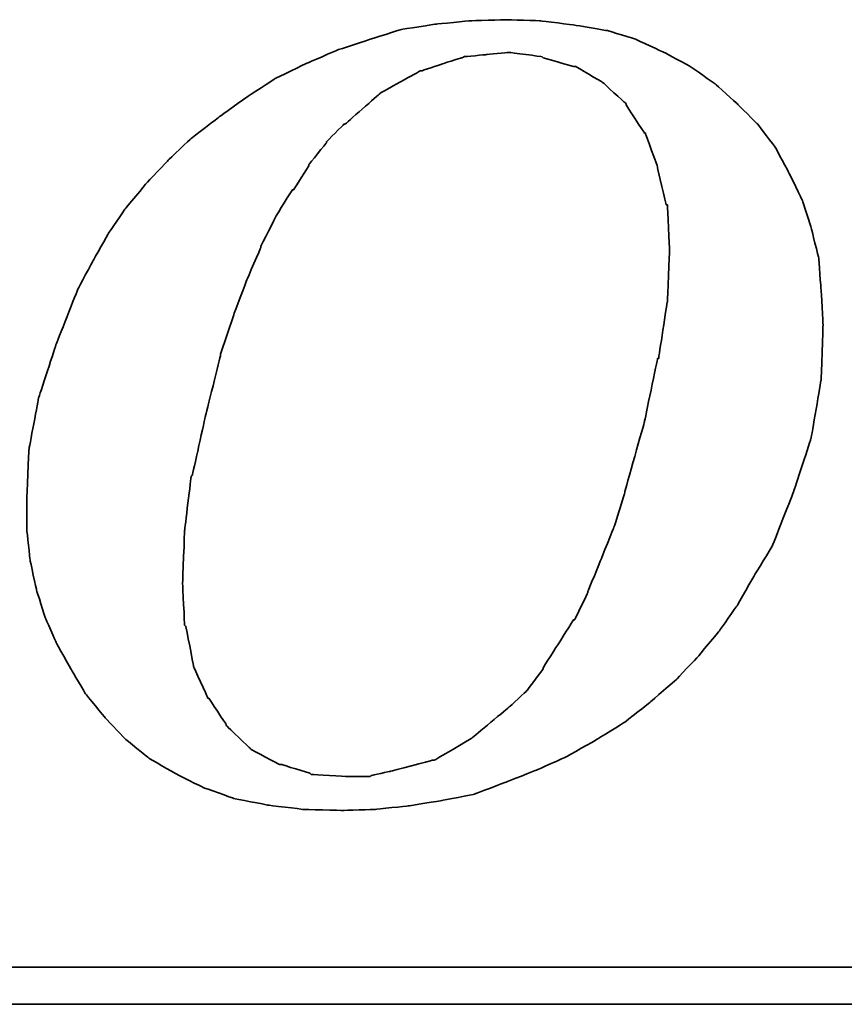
# Model space of a CAD drawing. Header units: millimetres. Extents: x 277 to 546, y -120 to -30.
# Tile 42 of 49: x 480.4 to 482.05, y -93.81 to -91.83. Entities that reach past the tile are written whole.
import ezdxf

# ---------------------------------------------------------------- set-up
doc = ezdxf.new("R2010")
doc.units = ezdxf.units.MM
doc.header["$LTSCALE"] = 0.1
doc.layers.add('DIM', color=4, linetype='CONTINUOUS')
doc.layers.add('layer 1', color=7, linetype='CONTINUOUS')

# ---------------------------------------------------------------- blocks, each defined once
blk = doc.blocks.new('TBI MOTION logo(完整正式版)')
at = {"layer": 'layer 1', "color": 22, "lineweight": 35}
for points, knots in [([(35.79625, -6.98375), (35.79625, -6.98375), (36.23125, -7.43875), (36.23125, -7.43875), (36.23125, -7.43875), (36.23125, -7.43875), (36.75625, -7.87125), (36.75625, -7.87125), (36.75625, -7.87125), (36.75625, -7.87125), (37.33125, -8.20375), (37.33125, -8.20375), (37.33125, -8.20375), (37.33125, -8.20375), (37.95625, -8.51875), (37.95625, -8.51875), (37.95625, -8.51875), (37.95625, -8.51875), (38.62625, -8.75875), (38.62625, -8.75875), (38.62625, -8.75875), (38.62625, -8.75875), (39.37125, -8.90375), (39.37125, -8.90375), (39.37125, -8.90375), (39.37125, -8.90375), (40.14125, -8.99875), (40.14125, -8.99875), (40.14125, -8.99875), (40.14125, -8.99875), (41.02625, -9.02375), (41.02625, -9.02375), (41.02625, -9.02375), (41.02625, -9.02375), (41.74625, -8.99875), (41.74625, -8.99875), (41.74625, -8.99875), (41.74625, -8.99875), (42.46625, -8.92375), (42.46625, -8.92375), (42.46625, -8.92375), (42.46625, -8.92375), (43.21125, -8.80625), (43.21125, -8.80625), (43.21125, -8.80625), (43.21125, -8.80625), (43.93125, -8.66375), (43.93125, -8.66375), (43.93125, -8.66375), (43.93125, -8.66375), (44.62625, -8.39875), (44.62625, -8.39875), (44.62625, -8.39875), (44.62625, -8.39875), (45.29625, -8.13375), (45.29625, -8.13375), (45.29625, -8.13375), (45.29625, -8.13375), (45.94625, -7.84375), (45.94625, -7.84375), (45.94625, -7.84375), (45.94625, -7.84375), (46.61625, -7.46375), (46.61625, -7.46375), (46.61625, -7.46375), (46.61625, -7.46375), (47.24125, -7.07875), (47.24125, -7.07875), (47.24125, -7.07875), (47.24125, -7.07875), (47.81625, -6.62375), (47.81625, -6.62375), (47.81625, -6.62375), (47.81625, -6.62375), (48.36875, -6.14375), (48.36875, -6.14375), (48.36875, -6.14375), (48.36875, -6.14375), (48.84625, -5.64125), (48.84625, -5.64125), (48.84625, -5.64125), (48.84625, -5.64125), (49.32625, -5.06375), (49.32625, -5.06375), (49.32625, -5.06375), (49.32625, -5.06375), (49.71125, -4.51374), (49.71125, -4.51374), (49.71125, -4.51374), (49.71125, -4.51374), (50.09625, -3.83874), (50.09625, -3.83874), (50.09625, -3.83874), (50.09625, -3.83874), (50.48125, -3.21374), (50.48125, -3.21374), (50.48125, -3.21374), (50.48125, -3.21374), (50.96125, -1.99125), (50.96125, -1.99125), (50.96125, -1.99125), (50.96125, -1.99125), (51.34375, -0.81875), (51.34375, -0.81875), (51.34375, -0.81875), (51.34375, -0.81875), (51.56125, 0.45624), (51.56125, 0.45624), (51.56125, 0.45624), (51.56125, 0.45624), (51.60625, 1.67624), (51.60625, 1.67624), (51.60625, 1.67624), (51.60625, 1.67624), (51.56125, 2.44625), (51.56125, 2.44625), (51.56125, 2.44625), (51.56125, 2.44625), (51.51125, 3.14125), (51.51125, 3.14125), (51.51125, 3.14125), (51.51125, 3.14125), (51.34375, 3.81125), (51.34375, 3.81125), (51.34375, 3.81125), (51.34375, 3.81125), (51.15125, 4.41125), (51.15125, 4.41125), (51.15125, 4.41125), (51.15125, 4.41125), (50.86125, 5.01125), (50.86125, 5.01125), (50.86125, 5.01125), (50.86125, 5.01125), (50.55125, 5.58875), (50.55125, 5.58875), (50.55125, 5.58875), (50.55125, 5.58875), (50.16625, 6.09125), (50.16625, 6.09125), (50.16625, 6.09125), (50.16625, 6.09125), (49.71125, 6.54875), (49.71125, 6.54875), (49.71125, 6.54875), (49.71125, 6.54875), (49.23125, 6.98125), (49.23125, 6.98125), (49.23125, 6.98125), (49.23125, 6.98125), (48.67875, 7.36625), (48.67875, 7.36625), (48.67875, 7.36625), (48.67875, 7.36625), (48.10375, 7.67625), (48.10375, 7.67625), (48.10375, 7.67625), (48.10375, 7.67625), (47.48125, 7.96375), (47.48125, 7.96375), (47.48125, 7.96375), (47.48125, 7.96375), (46.85625, 8.15625), (46.85625, 8.15625), (46.85625, 8.15625), (46.85625, 8.15625), (46.13625, 8.27624), (46.13625, 8.27624), (46.13625, 8.27624), (46.13625, 8.27624), (45.39125, 8.37125), (45.39125, 8.37125), (45.39125, 8.37125), (45.39125, 8.37125), (44.62625, 8.39624), (44.62625, 8.39624), (44.62625, 8.39624), (44.62625, 8.39624), (43.83625, 8.37125), (43.83625, 8.37125), (43.83625, 8.37125), (43.83625, 8.37125), (43.09125, 8.30125), (43.09125, 8.30125), (43.09125, 8.30125), (43.09125, 8.30125), (42.32125, 8.18125), (42.32125, 8.18125), (42.32125, 8.18125), (42.32125, 8.18125), (41.62875, 7.96375), (41.62875, 7.96375), (41.62875, 7.96375), (41.62875, 7.96375), (40.90625, 7.72625), (40.90625, 7.72625), (40.90625, 7.72625), (40.90625, 7.72625), (40.23624, 7.43625), (40.23624, 7.43625), (40.23624, 7.43625), (40.23624, 7.43625), (39.54124, 7.10125), (39.54124, 7.10125), (39.54124, 7.10125), (39.54124, 7.10125), (38.91625, 6.69125), (38.91625, 6.69125), (38.91625, 6.69125), (38.91625, 6.69125), (38.31625, 6.26125), (38.31625, 6.26125), (38.31625, 6.26125), (38.31625, 6.26125), (37.69125, 5.78125), (37.69125, 5.78125), (37.69125, 5.78125), (37.69125, 5.78125), (37.18625, 5.30125), (37.18625, 5.30125), (37.18625, 5.30125), (37.18625, 5.30125), (36.70625, 4.79624), (36.70625, 4.79624), (36.70625, 4.79624), (36.70625, 4.79624), (36.23125, 4.22125), (36.23125, 4.22125), (36.23125, 4.22125), (36.23125, 4.22125), (35.87124, 3.69375), (35.87124, 3.69375), (35.87124, 3.69375), (35.87124, 3.69375), (35.53125, 3.09125), (35.53125, 3.09125), (35.53125, 3.09125), (35.53125, 3.09125), (35.19875, 2.47125), (35.19875, 2.47125), (35.19875, 2.47125), (35.19875, 2.47125), (34.71625, 1.24625), (34.71625, 1.24625), (34.71625, 1.24625), (34.71625, 1.24625), (34.33125, 0.06874), (34.33125, 0.06874), (34.33125, 0.06874), (34.33125, 0.06874), (34.11625, -1.07875), (34.11625, -1.07875), (34.11625, -1.07875), (34.11625, -1.07875), (34.07125, -2.15875), (34.07125, -2.15875), (34.07125, -2.15875), (34.07125, -2.15875), (34.07125, -2.85375), (34.07125, -2.85375), (34.07125, -2.85375), (34.07125, -2.85375), (34.14125, -3.50375), (34.14125, -3.50375), (34.14125, -3.50375), (34.14125, -3.50375), (34.28625, -4.17375), (34.28625, -4.17375), (34.28625, -4.17375), (34.28625, -4.17375), (34.47625, -4.77624), (34.47625, -4.77624), (34.47625, -4.77624), (34.47625, -4.77624), (34.71625, -5.32625), (34.71625, -5.32625), (34.71625, -5.32625), (34.71625, -5.32625), (35.05375, -5.92875), (35.05375, -5.92875), (35.05375, -5.92875), (35.05375, -5.92875), (35.36375, -6.45375), (35.36375, -6.45375), (35.36375, -6.45375), (35.36375, -6.45375), (35.79625, -6.98375), (35.79625, -6.98375)], [0, 0, 0, 0, 0.01388889, 0.01388889, 0.01388889, 0.0138889, 0.02777778, 0.02777778, 0.02777778, 0.02777779, 0.04166667, 0.04166667, 0.04166667, 0.04166668, 0.05555556, 0.05555556, 0.05555556, 0.05555557, 0.06944444, 0.06944444, 0.06944444, 0.06944445, 0.08333333, 0.08333333, 0.08333333, 0.08333334, 0.09722222, 0.09722222, 0.09722222, 0.09722223, 0.11111111, 0.11111111, 0.11111111, 0.11111112, 0.125, 0.125, 0.125, 0.12500001, 0.13888889, 0.13888889, 0.13888889, 0.1388889, 0.15277778, 0.15277778, 0.15277778, 0.15277779, 0.16666667, 0.16666667, 0.16666667, 0.16666668, 0.18055556, 0.18055556, 0.18055556, 0.18055557, 0.19444444, 0.19444444, 0.19444444, 0.19444445, 0.20833333, 0.20833333, 0.20833333, 0.20833334, 0.22222222, 0.22222222, 0.22222222, 0.22222223, 0.23611111, 0.23611111, 0.23611111, 0.23611112, 0.25, 0.25, 0.25, 0.25000001, 0.26388889, 0.26388889, 0.26388889, 0.2638889, 0.27777778, 0.27777778, 0.27777778, 0.27777779, 0.29166667, 0.29166667, 0.29166667, 0.29166668, 0.30555556, 0.30555556, 0.30555556, 0.30555557, 0.31944444, 0.31944444, 0.31944444, 0.31944445, 0.33333333, 0.33333333, 0.33333333, 0.33333334, 0.34722222, 0.34722222, 0.34722222, 0.34722223, 0.36111111, 0.36111111, 0.36111111, 0.36111112, 0.375, 0.375, 0.375, 0.37500001, 0.38888889, 0.38888889, 0.38888889, 0.3888889, 0.40277778, 0.40277778, 0.40277778, 0.40277779, 0.41666667, 0.41666667, 0.41666667, 0.41666668, 0.43055556, 0.43055556, 0.43055556, 0.43055557, 0.44444444, 0.44444444, 0.44444444, 0.44444445, 0.45833333, 0.45833333, 0.45833333, 0.45833334, 0.47222222, 0.47222222, 0.47222222, 0.47222223, 0.48611111, 0.48611111, 0.48611111, 0.48611112, 0.5, 0.5, 0.5, 0.50000001, 0.51388889, 0.51388889, 0.51388889, 0.5138889, 0.52777778, 0.52777778, 0.52777778, 0.52777779, 0.54166667, 0.54166667, 0.54166667, 0.54166668, 0.55555556, 0.55555556, 0.55555556, 0.55555557, 0.56944444, 0.56944444, 0.56944444, 0.56944445, 0.58333333, 0.58333333, 0.58333333, 0.58333334, 0.59722222, 0.59722222, 0.59722222, 0.59722223, 0.61111111, 0.61111111, 0.61111111, 0.61111112, 0.625, 0.625, 0.625, 0.62500001, 0.63888889, 0.63888889, 0.63888889, 0.6388889, 0.65277778, 0.65277778, 0.65277778, 0.65277779, 0.66666667, 0.66666667, 0.66666667, 0.66666668, 0.68055556, 0.68055556, 0.68055556, 0.68055557, 0.69444444, 0.69444444, 0.69444444, 0.69444445, 0.70833333, 0.70833333, 0.70833333, 0.70833334, 0.72222222, 0.72222222, 0.72222222, 0.72222223, 0.73611111, 0.73611111, 0.73611111, 0.73611112, 0.75, 0.75, 0.75, 0.75000001, 0.76388889, 0.76388889, 0.76388889, 0.7638889, 0.77777778, 0.77777778, 0.77777778, 0.77777779, 0.79166667, 0.79166667, 0.79166667, 0.79166668, 0.80555556, 0.80555556, 0.80555556, 0.80555557, 0.81944444, 0.81944444, 0.81944444, 0.81944445, 0.83333333, 0.83333333, 0.83333333, 0.83333334, 0.84722222, 0.84722222, 0.84722222, 0.84722223, 0.86111111, 0.86111111, 0.86111111, 0.86111112, 0.875, 0.875, 0.875, 0.87500001, 0.88888889, 0.88888889, 0.88888889, 0.8888889, 0.90277778, 0.90277778, 0.90277778, 0.90277779, 0.91666667, 0.91666667, 0.91666667, 0.91666668, 0.93055556, 0.93055556, 0.93055556, 0.93055557, 0.94444444, 0.94444444, 0.94444444, 0.94444445, 0.95833333, 0.95833333, 0.95833333, 0.95833334, 0.97222222, 0.97222222, 0.97222222, 0.97222223, 0.98611111, 0.98611111, 0.98611111, 0.98611112, 1, 1, 1, 1]), ([(38.33875, 1.03124), (38.33875, 1.03124), (38.62625, 1.89625), (38.62625, 1.89625), (38.62625, 1.89625), (38.62625, 1.89625), (38.91625, 2.66375), (38.91625, 2.66375), (38.91625, 2.66375), (38.91625, 2.66375), (39.22625, 3.38125), (39.22625, 3.38125), (39.22625, 3.38125), (39.22625, 3.38125), (39.22625, 3.40624), (39.22625, 3.40624), (39.22625, 3.40624), (39.22625, 3.40624), (39.56124, 4.07624), (39.56124, 4.07624), (39.56124, 4.07624), (39.56124, 4.07624), (39.92125, 4.65125), (39.92125, 4.65125), (39.92125, 4.65125), (39.92125, 4.65125), (39.94625, 4.65125), (39.94625, 4.65125), (39.94625, 4.65125), (39.94625, 4.65125), (40.28125, 5.17875), (40.28125, 5.17875), (40.28125, 5.17875), (40.28125, 5.17875), (40.28125, 5.20375), (40.28125, 5.20375), (40.28125, 5.20375), (40.28125, 5.20375), (40.66875, 5.68625), (40.66875, 5.68625), (40.66875, 5.68625), (40.66875, 5.68625), (40.66875, 5.70625), (40.66875, 5.70625), (40.66875, 5.70625), (40.66875, 5.70625), (41.05124, 6.09125), (41.05124, 6.09125), (41.05124, 6.09125), (41.05124, 6.09125), (41.07625, 6.09125), (41.07625, 6.09125), (41.07625, 6.09125), (41.07625, 6.09125), (41.84125, 6.76625), (41.84125, 6.76625), (41.84125, 6.76625), (41.84125, 6.76625), (41.86625, 6.78625), (41.86625, 6.78625), (41.86625, 6.78625), (41.86625, 6.78625), (42.73125, 7.26624), (42.73125, 7.26624), (42.73125, 7.26624), (42.73125, 7.26624), (42.75625, 7.26624), (42.75625, 7.26624), (42.75625, 7.26624), (42.75625, 7.26624), (43.18625, 7.41125), (43.18625, 7.41125), (43.18625, 7.41125), (43.18625, 7.41125), (43.64125, 7.55625), (43.64125, 7.55625), (43.64125, 7.55625), (43.64125, 7.55625), (43.66625, 7.55625), (43.66625, 7.55625), (43.66625, 7.55625), (43.66625, 7.55625), (43.69125, 7.58124), (43.69125, 7.58124), (43.69125, 7.58124), (43.69125, 7.58124), (44.19125, 7.62625), (44.19125, 7.62625), (44.19125, 7.62625), (44.19125, 7.62625), (44.67125, 7.67625), (44.67125, 7.67625), (44.67125, 7.67625), (44.67125, 7.67625), (44.69625, 7.67625), (44.69625, 7.67625), (44.69625, 7.67625), (44.69625, 7.67625), (45.41875, 7.58124), (45.41875, 7.58124), (45.41875, 7.58124), (45.41875, 7.58124), (45.44125, 7.55625), (45.44125, 7.55625), (45.44125, 7.55625), (45.44125, 7.55625), (46.11125, 7.36625), (46.11125, 7.36625), (46.11125, 7.36625), (46.11125, 7.36625), (46.13625, 7.36625), (46.13625, 7.36625), (46.13625, 7.36625), (46.13625, 7.36625), (46.15875, 7.36625), (46.15875, 7.36625), (46.15875, 7.36625), (46.15875, 7.36625), (46.73625, 7.02624), (46.73625, 7.02624), (46.73625, 7.02624), (46.73625, 7.02624), (46.76125, 7.00624), (46.76125, 7.00624), (46.76125, 7.00624), (46.76125, 7.00624), (47.24125, 6.57124), (47.24125, 6.57124), (47.24125, 6.57124), (47.24125, 6.57124), (47.26625, 6.54875), (47.26625, 6.54875), (47.26625, 6.54875), (47.26625, 6.54875), (47.26625, 6.52375), (47.26625, 6.52375), (47.26625, 6.52375), (47.26625, 6.52375), (47.67375, 5.89875), (47.67375, 5.89875), (47.67375, 5.89875), (47.67375, 5.89875), (47.69625, 5.89875), (47.69625, 5.89875), (47.69625, 5.89875), (47.69625, 5.89875), (47.69625, 5.87625), (47.69625, 5.87625), (47.69625, 5.87625), (47.69625, 5.87625), (47.96125, 5.15625), (47.96125, 5.15625), (47.96125, 5.15625), (47.96125, 5.15625), (47.96125, 5.13125), (47.96125, 5.13125), (47.96125, 5.13125), (47.96125, 5.13125), (48.15125, 4.31875), (48.15125, 4.31875), (48.15125, 4.31875), (48.15125, 4.31875), (48.17625, 4.31875), (48.17625, 4.31875), (48.17625, 4.31875), (48.17625, 4.31875), (48.17625, 4.29125), (48.17625, 4.29125), (48.17625, 4.29125), (48.17625, 4.29125), (48.22625, 3.33125), (48.22625, 3.33125), (48.22625, 3.33125), (48.22625, 3.33125), (48.22625, 3.30875), (48.22625, 3.30875), (48.22625, 3.30875), (48.22625, 3.30875), (48.17625, 2.20624), (48.17625, 2.20624), (48.17625, 2.20624), (48.17625, 2.20624), (48.17625, 2.18124), (48.17625, 2.18124), (48.17625, 2.18124), (48.17625, 2.18124), (47.98375, 0.93624), (47.98375, 0.93624), (47.98375, 0.93624), (47.98375, 0.93624), (47.96125, 0.93624), (47.96125, 0.93624), (47.96125, 0.93624), (47.96125, 0.93624), (47.67375, -0.45874), (47.67375, -0.45874), (47.67375, -0.45874), (47.67375, -0.45874), (47.24125, -1.99125), (47.24125, -1.99125), (47.24125, -1.99125), (47.24125, -1.99125), (47.24125, -2.01874), (47.24125, -2.01874), (47.24125, -2.01874), (47.24125, -2.01874), (47.00125, -2.78375), (47.00125, -2.78375), (47.00125, -2.78375), (47.00125, -2.78375), (46.71125, -3.50375), (46.71125, -3.50375), (46.71125, -3.50375), (46.71125, -3.50375), (46.42625, -4.19875), (46.42625, -4.19875), (46.42625, -4.19875), (46.42625, -4.19875), (46.42625, -4.22375), (46.42625, -4.22375), (46.42625, -4.22375), (46.42625, -4.22375), (46.13625, -4.82374), (46.13625, -4.82374), (46.13625, -4.82374), (46.13625, -4.82374), (46.11125, -4.82374), (46.11125, -4.82374), (46.11125, -4.82374), (46.11125, -4.82374), (45.77625, -5.35125), (45.77625, -5.35125), (45.77625, -5.35125), (45.77625, -5.35125), (45.44125, -5.87875), (45.44125, -5.87875), (45.44125, -5.87875), (45.44125, -5.87875), (45.44125, -5.90375), (45.44125, -5.90375), (45.44125, -5.90375), (45.44125, -5.90375), (45.10625, -6.35875), (45.10625, -6.35875), (45.10625, -6.35875), (45.10625, -6.35875), (45.08125, -6.38375), (45.08125, -6.38375), (45.08125, -6.38375), (45.08125, -6.38375), (44.69625, -6.74375), (44.69625, -6.74375), (44.69625, -6.74375), (44.69625, -6.74375), (43.88375, -7.41625), (43.88375, -7.41625), (43.88375, -7.41625), (43.88375, -7.41625), (43.85625, -7.43875), (43.85625, -7.43875), (43.85625, -7.43875), (43.85625, -7.43875), (43.04125, -7.91875), (43.04125, -7.91875), (43.04125, -7.91875), (43.04125, -7.91875), (43.01625, -7.91875), (43.01625, -7.91875), (43.01625, -7.91875), (43.01625, -7.91875), (42.99625, -7.91875), (42.99625, -7.91875), (42.99625, -7.91875), (42.99625, -7.91875), (42.08125, -8.15875), (42.08125, -8.15875), (42.08125, -8.15875), (42.08125, -8.15875), (41.65125, -8.25625), (41.65125, -8.25625), (41.65125, -8.25625), (41.65125, -8.25625), (41.62875, -8.27875), (41.62875, -8.27875), (41.62875, -8.27875), (41.62875, -8.27875), (41.60125, -8.27875), (41.60125, -8.27875), (41.60125, -8.27875), (41.60125, -8.27875), (41.12125, -8.27875), (41.12125, -8.27875), (41.12125, -8.27875), (41.12125, -8.27875), (40.35624, -8.23125), (40.35624, -8.23125), (40.35624, -8.23125), (40.35624, -8.23125), (40.33125, -8.23125), (40.33125, -8.23125), (40.33125, -8.23125), (40.33125, -8.23125), (40.30625, -8.20375), (40.30625, -8.20375), (40.30625, -8.20375), (40.30625, -8.20375), (39.68375, -8.01375), (39.68375, -8.01375), (39.68375, -8.01375), (39.68375, -8.01375), (39.66124, -8.01375), (39.66124, -8.01375), (39.66124, -8.01375), (39.66124, -8.01375), (39.63625, -8.01375), (39.63625, -8.01375), (39.63625, -8.01375), (39.63625, -8.01375), (39.01125, -7.67875), (39.01125, -7.67875), (39.01125, -7.67875), (39.01125, -7.67875), (38.98875, -7.65375), (38.98875, -7.65375), (38.98875, -7.65375), (38.98875, -7.65375), (38.48625, -7.17375), (38.48625, -7.17375), (38.48625, -7.17375), (38.48625, -7.17375), (38.45875, -7.14875), (38.45875, -7.14875), (38.45875, -7.14875), (38.45875, -7.14875), (38.45875, -7.12875), (38.45875, -7.12875), (38.45875, -7.12875), (38.45875, -7.12875), (38.07625, -6.54875), (38.07625, -6.54875), (38.07625, -6.54875), (38.07625, -6.54875), (38.05125, -6.54875), (38.05125, -6.54875), (38.05125, -6.54875), (38.05125, -6.54875), (38.05125, -6.52875), (38.05125, -6.52875), (38.05125, -6.52875), (38.05125, -6.52875), (37.74125, -5.85375), (37.74125, -5.85375), (37.74125, -5.85375), (37.74125, -5.85375), (37.74125, -5.82875), (37.74125, -5.82875), (37.74125, -5.82875), (37.74125, -5.82875), (37.57375, -4.96875), (37.57375, -4.96875), (37.57375, -4.96875), (37.57375, -4.96875), (37.54625, -4.94375), (37.54625, -4.94375), (37.54625, -4.94375), (37.54625, -4.94375), (37.50125, -4.03375), (37.50125, -4.03375), (37.50125, -4.03375), (37.50125, -4.03375), (37.50125, -4.00875), (37.50125, -4.00875), (37.50125, -4.00875), (37.50125, -4.00875), (37.54625, -2.85375), (37.54625, -2.85375), (37.54625, -2.85375), (37.54625, -2.85375), (37.69125, -1.65875), (37.69125, -1.65875), (37.69125, -1.65875), (37.69125, -1.65875), (37.71624, -1.63375), (37.71624, -1.63375), (37.71624, -1.63375), (37.71624, -1.63375), (38.00375, -0.33875), (38.00375, -0.33875), (38.00375, -0.33875), (38.00375, -0.33875), (38.33875, 1.00624), (38.33875, 1.00624), (38.33875, 1.00624), (38.33875, 1.00624), (38.33875, 1.03124), (38.33875, 1.03124)], [0, 0, 0, 0, 0.01010101, 0.01010101, 0.01010101, 0.01010102, 0.02020202, 0.02020202, 0.02020202, 0.02020203, 0.03030303, 0.03030303, 0.03030303, 0.03030304, 0.04040404, 0.04040404, 0.04040404, 0.04040405, 0.05050505, 0.05050505, 0.05050505, 0.05050506, 0.06060606, 0.06060606, 0.06060606, 0.06060607, 0.07070707, 0.07070707, 0.07070707, 0.07070708, 0.08080808, 0.08080808, 0.08080808, 0.08080809, 0.09090909, 0.09090909, 0.09090909, 0.0909091, 0.1010101, 0.1010101, 0.1010101, 0.10101011, 0.11111111, 0.11111111, 0.11111111, 0.11111112, 0.12121212, 0.12121212, 0.12121212, 0.12121213, 0.13131313, 0.13131313, 0.13131313, 0.13131314, 0.14141414, 0.14141414, 0.14141414, 0.14141415, 0.15151515, 0.15151515, 0.15151515, 0.15151516, 0.16161616, 0.16161616, 0.16161616, 0.16161617, 0.17171717, 0.17171717, 0.17171717, 0.17171718, 0.18181818, 0.18181818, 0.18181818, 0.18181819, 0.19191919, 0.19191919, 0.19191919, 0.1919192, 0.2020202, 0.2020202, 0.2020202, 0.20202021, 0.21212121, 0.21212121, 0.21212121, 0.21212122, 0.22222222, 0.22222222, 0.22222222, 0.22222223, 0.23232323, 0.23232323, 0.23232323, 0.23232324, 0.24242424, 0.24242424, 0.24242424, 0.24242425, 0.25252525, 0.25252525, 0.25252525, 0.25252526, 0.26262626, 0.26262626, 0.26262626, 0.26262627, 0.27272727, 0.27272727, 0.27272727, 0.27272728, 0.28282828, 0.28282828, 0.28282828, 0.28282829, 0.29292929, 0.29292929, 0.29292929, 0.2929293, 0.3030303, 0.3030303, 0.3030303, 0.30303031, 0.31313131, 0.31313131, 0.31313131, 0.31313132, 0.32323232, 0.32323232, 0.32323232, 0.32323233, 0.33333333, 0.33333333, 0.33333333, 0.33333334, 0.34343434, 0.34343434, 0.34343434, 0.34343435, 0.35353535, 0.35353535, 0.35353535, 0.35353536, 0.36363636, 0.36363636, 0.36363636, 0.36363637, 0.37373737, 0.37373737, 0.37373737, 0.37373738, 0.38383838, 0.38383838, 0.38383838, 0.38383839, 0.39393939, 0.39393939, 0.39393939, 0.3939394, 0.4040404, 0.4040404, 0.4040404, 0.40404041, 0.41414141, 0.41414141, 0.41414141, 0.41414142, 0.42424242, 0.42424242, 0.42424242, 0.42424243, 0.43434343, 0.43434343, 0.43434343, 0.43434344, 0.44444444, 0.44444444, 0.44444444, 0.44444445, 0.45454545, 0.45454545, 0.45454545, 0.45454546, 0.46464646, 0.46464646, 0.46464646, 0.46464647, 0.47474747, 0.47474747, 0.47474747, 0.47474748, 0.48484848, 0.48484848, 0.48484848, 0.48484849, 0.49494949, 0.49494949, 0.49494949, 0.4949495, 0.50505051, 0.50505051, 0.50505051, 0.50505052, 0.51515152, 0.51515152, 0.51515152, 0.51515153, 0.52525253, 0.52525253, 0.52525253, 0.52525254, 0.53535354, 0.53535354, 0.53535354, 0.53535355, 0.54545455, 0.54545455, 0.54545455, 0.54545456, 0.55555556, 0.55555556, 0.55555556, 0.55555557, 0.56565657, 0.56565657, 0.56565657, 0.56565658, 0.57575758, 0.57575758, 0.57575758, 0.57575759, 0.58585859, 0.58585859, 0.58585859, 0.5858586, 0.5959596, 0.5959596, 0.5959596, 0.59595961, 0.60606061, 0.60606061, 0.60606061, 0.60606062, 0.61616162, 0.61616162, 0.61616162, 0.61616163, 0.62626263, 0.62626263, 0.62626263, 0.62626264, 0.63636364, 0.63636364, 0.63636364, 0.63636365, 0.64646465, 0.64646465, 0.64646465, 0.64646466, 0.65656566, 0.65656566, 0.65656566, 0.65656567, 0.66666667, 0.66666667, 0.66666667, 0.66666668, 0.67676768, 0.67676768, 0.67676768, 0.67676769, 0.68686869, 0.68686869, 0.68686869, 0.6868687, 0.6969697, 0.6969697, 0.6969697, 0.69696971, 0.70707071, 0.70707071, 0.70707071, 0.70707072, 0.71717172, 0.71717172, 0.71717172, 0.71717173, 0.72727273, 0.72727273, 0.72727273, 0.72727274, 0.73737374, 0.73737374, 0.73737374, 0.73737375, 0.74747475, 0.74747475, 0.74747475, 0.74747476, 0.75757576, 0.75757576, 0.75757576, 0.75757577, 0.76767677, 0.76767677, 0.76767677, 0.76767678, 0.77777778, 0.77777778, 0.77777778, 0.77777779, 0.78787879, 0.78787879, 0.78787879, 0.7878788, 0.7979798, 0.7979798, 0.7979798, 0.79797981, 0.80808081, 0.80808081, 0.80808081, 0.80808082, 0.81818182, 0.81818182, 0.81818182, 0.81818183, 0.82828283, 0.82828283, 0.82828283, 0.82828284, 0.83838384, 0.83838384, 0.83838384, 0.83838385, 0.84848485, 0.84848485, 0.84848485, 0.84848486, 0.85858586, 0.85858586, 0.85858586, 0.85858587, 0.86868687, 0.86868687, 0.86868687, 0.86868688, 0.87878788, 0.87878788, 0.87878788, 0.87878789, 0.88888889, 0.88888889, 0.88888889, 0.8888889, 0.8989899, 0.8989899, 0.8989899, 0.89898991, 0.90909091, 0.90909091, 0.90909091, 0.90909092, 0.91919192, 0.91919192, 0.91919192, 0.91919193, 0.92929293, 0.92929293, 0.92929293, 0.92929294, 0.93939394, 0.93939394, 0.93939394, 0.93939395, 0.94949495, 0.94949495, 0.94949495, 0.94949496, 0.95959596, 0.95959596, 0.95959596, 0.95959597, 0.96969697, 0.96969697, 0.96969697, 0.96969698, 0.97979798, 0.97979798, 0.97979798, 0.97979799, 0.98989899, 0.98989899, 0.98989899, 0.989899, 1, 1, 1, 1]), ([(75.90875, -9.47875), (75.90875, -9.47875), (75.90875, -12.28625), (75.90875, -12.28625), (75.90875, -12.28625), (75.90875, -12.28625), (75.90875, -12.47875), (75.90875, -12.47875), (75.90875, -12.47875), (75.90875, -12.47875), (75.71625, -12.47875), (75.71625, -12.47875), (75.71625, -12.47875), (75.71625, -12.47875), (-88.32875, -12.47875), (-88.32875, -12.47875), (-88.32875, -12.47875), (-88.32875, -12.47875), (-88.32875, -13.29375), (-88.32875, -13.29375), (-88.32875, -13.29375), (-88.32875, -13.29375), (82.89125, -13.29375), (82.89125, -13.29375), (82.89125, -13.29375), (82.89125, -13.29375), (75.90875, -9.47875), (75.90875, -9.47875)], [0, 0, 0, 0, 0.14285714, 0.14285714, 0.14285714, 0.14285715, 0.28571429, 0.28571429, 0.28571429, 0.2857143, 0.42857143, 0.42857143, 0.42857143, 0.42857144, 0.57142857, 0.57142857, 0.57142857, 0.57142858, 0.71428571, 0.71428571, 0.71428571, 0.71428572, 0.85714286, 0.85714286, 0.85714286, 0.85714287, 1, 1, 1, 1])]:
    blk.add_open_spline(points, degree=3, knots=knots, dxfattribs=at)

msp = doc.modelspace()

# ---------------------------------------------------------------- block references
at = {"layer": 'DIM', "color": 0, "xscale": 0.0912171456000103, "yscale": 0.0912171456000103, "zscale": 0.0912171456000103}
msp.add_blockref('TBI MOTION logo(完整正式版)', (477.3042, -92.5949), dxfattribs=at)

doc.saveas('drawing.dxf')
